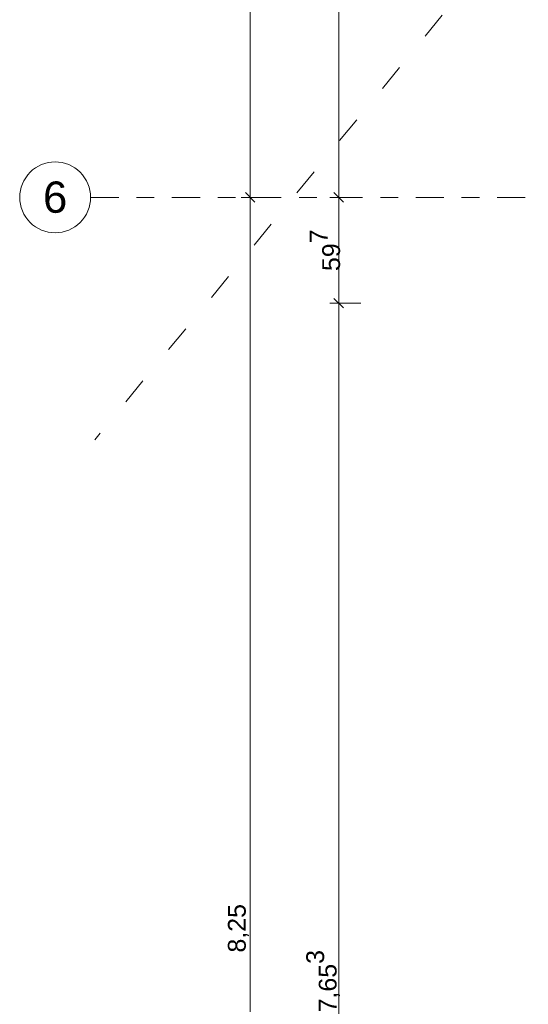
# Model space of a CAD drawing. Header units: metres. Extents: x -180 to 4, y -50 to 6.
# Tile 3 of 44: x -180.07 to -177.2, y -35.75 to -30.19. Entities that reach past the tile are written whole.
import ezdxf

# ---------------------------------------------------------------- set-up
doc = ezdxf.new("R2010")
doc.units = ezdxf.units.M
doc.header["$LTSCALE"] = 0.05
doc.header["$PDMODE"] = 1
doc.header["$PDSIZE"] = -2
doc.linetypes.add('ISO-03 Gestrichelt mit Abstand', pattern=[7.62, 3.048, -4.572])
doc.linetypes.add('Linienart-53', pattern=[5.291531, 3.175, -1.058062, 0.352704, -0.705764])
doc.layers.get('0').update_dxf_attribs({"lineweight": 25})
for name, color, linetype, lineweight, true_color in [('30 -34 Innenwände- 4 Türen_Fenster', 7, 'Continuous', 15, 0x9955ff), ('70 -72 Beschriftung- 1 Beschriftung allgemein', 7, 'Continuous', 9, 0xff6633), ('70 -76 Bemaßung- 2 Allgemein', 7, 'Continuous', 5, 0x6666cc)]:
    doc.layers.add(name, color=color, linetype=linetype, lineweight=lineweight, true_color=true_color)
for name, color, linetype, lineweight in [('60- 61 allgemeine Ausstattung- 4 Terrassen', 7, 'Continuous', 9), ('70 -71 Achsen- 1 Gebäudeachsen', 7, 'Linienart-53', 18), ('Keine', 7, 'Continuous', 9)]:
    doc.layers.add(name, color=color, linetype=linetype, lineweight=lineweight)
doc.styles.add('Arial', font='arial.ttf')
doc.dimstyles.new('k+k 1_50', dxfattribs={"dimtxt": 0.160649, "dimasz": 0.05302, "dimexe": 0.05, "dimexo": 0.15, "dimgap": 0.01, "dimtad": 1, "dimdec": 3, "dimtxsty": 'Arial', "dimblk": 'VW_SLASH', "dimblk1": 'VW_SLASH', "dimblk2": 'VW_SLASH', "dimcen": 0, "dimdle": 0.05, "dimadec": 3, "dimazin": 0, "dimtfac": 0.75, "dimtdec": 3, "dimtix": 1, "dimtmove": 0, "dimatfit": 0, "dimldrblk": 'VW_SLASH-1', "dimfxl": 0.125, "dimfxlon": 1, "dimfrac": 2, "dimtolj": 1, "dimarcsym": 0})
doc.dimstyles.new('k+k_klein', dxfattribs={"dimtxt": 0.160649, "dimasz": 0.05302, "dimexe": 0.05, "dimexo": 0.15, "dimgap": 0.005, "dimtad": 1, "dimdec": 3, "dimtxsty": 'Arial', "dimblk": 'VW_SLASH-2', "dimblk1": 'VW_SLASH-2', "dimblk2": 'VW_SLASH-2', "dimcen": 0, "dimdle": 0.025, "dimadec": 3, "dimazin": 0, "dimtfac": 0.75, "dimtdec": 3, "dimtix": 1, "dimtmove": 0, "dimatfit": 0, "dimldrblk": 'VW_FILLEDARROW', "dimfxl": 0.1, "dimfxlon": 1, "dimfrac": 2, "dimtolj": 1, "dimarcsym": 0})

# ---------------------------------------------------------------- blocks, each defined once
blk = doc.blocks.new('VW_FILLEDARROW')
at = {"linetype": 'Continuous', "lineweight": 0, "transparency": 16777216}
blk.add_hatch(color=0, dxfattribs=at).paths.add_polyline_path([(-2.83, 0.76), (0, 0), (-2.83, -0.76)])
at = {"color": 0, "lineweight": 5, "transparency": 16777216, "flags": 128}
blk.add_lwpolyline([(-2.83, 0.76), (0, 0), (-2.83, -0.76)], close=True, dxfattribs=at)
blk = doc.blocks.new('*D8310')
at = {"layer": '70 -76 Bemaßung- 2 Allgemein', "color": 0, "linetype": 'Continuous', "lineweight": -2, "transparency": 33554559}
for p, q in [((-172.1903, -25.3848), (-172.3383, -25.3605)), ((-174.4736, -26.2476), (-174.3786, -26.1315))]:
    blk.add_line(p, q, dxfattribs=at)
for start, end in [(300.3079, 348.3798), (233.0206, 281.0925)]:
    blk.add_arc((-173.581, -25.157), 1.3093, start, end, dxfattribs=at)
at = {"layer": 'Defpoints', "color": 0, "transparency": 33554559}
for p in [(-173.581, -25.157), (-173.565, -26.4662), (-164.1338, -26.704), (-179.6443, -32.565)]:
    blk.add_point(p, dxfattribs=at)
at = {"layer": '70 -76 Bemaßung- 2 Allgemein', "color": 0, "lineweight": -2, "xscale": 0.05302001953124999, "yscale": 0.05302001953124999, "zscale": 0.05302001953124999}
for p, rotation in [((-172.2889, -25.3686), 79.5400057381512), ((-174.4103, -26.1702), 141.8604122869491)]:
    blk.add_blockref('VW_FILLEDARROW', p, dxfattribs=dict(at, rotation=rotation))
at = {"layer": '70 -76 Bemaßung- 2 Allgemein', "color": 0, "lineweight": 15, "transparency": 33554559, "insert": (-173.1159, -26.3878), "char_height": 0.160649, "attachment_point": 5, "rotation": 20.7002, "style": 'Arial'}
blk.add_mtext('\\A1;120%%d ', dxfattribs=at)
blk = doc.blocks.new('VW_SLASH-2')
at = {"color": 0, "linetype": 'ByBlock', "lineweight": -2, "transparency": 16777216}
blk.add_line((0.47, 0), (-1, 0), dxfattribs=at)
at = {"color": 0, "lineweight": 5, "transparency": 16777216, "flags": 128}
blk.add_lwpolyline([(0.5, 0.5), (-0.5, -0.5)], dxfattribs=at)
blk = doc.blocks.new('*D10615')
at = {"layer": '70 -76 Bemaßung- 2 Allgemein', "color": 0, "lineweight": -2}
for p, q in [((-178.668, -22.947), (-178.818, -22.947)), ((-178.768, -31.144), (-178.768, -23.0001)), ((-178.668, -31.197), (-178.818, -31.197))]:
    blk.add_line(p, q, dxfattribs=at)
at = {"layer": 'Defpoints', "color": 0}
for p in [(-178.768, -22.947), (-178.268, -22.947), (-178.268, -31.197)]:
    blk.add_point(p, dxfattribs=at)
at = {"layer": '70 -76 Bemaßung- 2 Allgemein', "color": 0, "lineweight": -2, "xscale": 0.05302001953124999, "yscale": 0.05302001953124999, "zscale": 0.05302001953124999}
for p, rotation in [((-178.768, -22.947), 90), ((-178.768, -31.197), 270)]:
    blk.add_blockref('VW_SLASH-2', p, dxfattribs=dict(at, rotation=rotation))
at = {"layer": '70 -76 Bemaßung- 2 Allgemein', "color": 0, "insert": (-178.8335, -27.072), "char_height": 0.10069, "attachment_point": 5, "rotation": 90, "style": 'Arial'}
blk.add_mtext('\\A1;8,25', dxfattribs=at)
blk = doc.blocks.new('*D10616')
at = {"layer": '70 -76 Bemaßung- 2 Allgemein', "color": 0, "lineweight": -2}
for p, q in [((-178.668, -31.197), (-178.818, -31.197)), ((-178.768, -39.394), (-178.768, -31.2501)), ((-178.668, -39.447), (-178.818, -39.447))]:
    blk.add_line(p, q, dxfattribs=at)
at = {"layer": 'Defpoints', "color": 0}
for p in [(-178.768, -31.197), (-178.268, -31.197), (-178.268, -39.447)]:
    blk.add_point(p, dxfattribs=at)
at = {"layer": '70 -76 Bemaßung- 2 Allgemein', "color": 0, "lineweight": -2, "xscale": 0.05302001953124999, "yscale": 0.05302001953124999, "zscale": 0.05302001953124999}
for p, rotation in [((-178.768, -31.197), 90), ((-178.768, -39.447), 270)]:
    blk.add_blockref('VW_SLASH-2', p, dxfattribs=dict(at, rotation=rotation))
at = {"layer": '70 -76 Bemaßung- 2 Allgemein', "color": 0, "insert": (-178.8335, -35.322), "char_height": 0.10069, "attachment_point": 5, "rotation": 90, "style": 'Arial'}
blk.add_mtext('\\A1;8,25', dxfattribs=at)
blk = doc.blocks.new('VW_SLASH')
at = {"color": 0, "linetype": 'ByBlock', "lineweight": -2, "transparency": 16777216}
blk.add_line((0.94, 0), (-1, 0), dxfattribs=at)
at = {"color": 0, "lineweight": 20, "transparency": 16777216, "flags": 128}
blk.add_lwpolyline([(0.5, 0.5), (-0.5, -0.5)], dxfattribs=at)
blk = doc.blocks.new('*D10735')
at = {"layer": '70 -76 Bemaßung- 2 Allgemein', "color": 0, "lineweight": -2}
for p, q in [((-178.143, -12.294), (-178.318, -12.294)), ((-178.268, -31.144), (-178.268, -12.3471)), ((-178.143, -31.197), (-178.318, -31.197))]:
    blk.add_line(p, q, dxfattribs=at)
at = {"layer": 'Defpoints', "color": 0}
for p in [(-178.268, -12.294), (-175.371, -12.294), (-177.768, -31.197)]:
    blk.add_point(p, dxfattribs=at)
at = {"layer": '70 -76 Bemaßung- 2 Allgemein', "color": 0, "lineweight": -2, "xscale": 0.05302001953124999, "yscale": 0.05302001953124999, "zscale": 0.05302001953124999}
for p, rotation in [((-178.268, -12.294), 90), ((-178.268, -31.197), 270)]:
    blk.add_blockref('VW_SLASH', p, dxfattribs=dict(at, rotation=rotation))
at = {"layer": '70 -76 Bemaßung- 2 Allgemein', "color": 0, "insert": (-178.3561, -21.7455), "char_height": 0.100689, "attachment_point": 5, "rotation": 90, "style": 'Arial'}
blk.add_mtext('\\A1;18,90\\S3^ ;', dxfattribs=at)
blk = doc.blocks.new('VW_SLASH-1')
at = {"color": 0, "linetype": 'ByBlock', "lineweight": -2, "transparency": 16777216}
blk.add_line((0.94, 0), (-1, 0), dxfattribs=at)
at = {"color": 0, "lineweight": 5, "transparency": 16777216, "flags": 128}
blk.add_lwpolyline([(0.5, 0.5), (-0.5, -0.5)], dxfattribs=at)
blk = doc.blocks.new('*D10736')
at = {"layer": '70 -76 Bemaßung- 2 Allgemein', "color": 0, "lineweight": -2}
for p, q in [((-178.143, -31.197), (-178.318, -31.197)), ((-178.268, -31.741), (-178.268, -31.2501)), ((-178.143, -31.794), (-178.318, -31.794))]:
    blk.add_line(p, q, dxfattribs=at)
at = {"layer": 'Defpoints', "color": 0}
for p in [(-178.268, -31.197), (-177.768, -31.197), (-175.371, -31.794)]:
    blk.add_point(p, dxfattribs=at)
at = {"layer": '70 -76 Bemaßung- 2 Allgemein', "color": 0, "lineweight": -2, "xscale": 0.05302001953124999, "yscale": 0.05302001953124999, "zscale": 0.05302001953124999}
for p, rotation in [((-178.268, -31.197), 90), ((-178.268, -31.794), 270)]:
    blk.add_blockref('VW_SLASH', p, dxfattribs=dict(at, rotation=rotation))
at = {"layer": '70 -76 Bemaßung- 2 Allgemein', "color": 0, "insert": (-178.3453, -31.4955), "char_height": 0.100689, "attachment_point": 5, "rotation": 90, "style": 'Arial'}
blk.add_mtext('\\A1;59\\S7^ ;', dxfattribs=at)
blk = doc.blocks.new('*D10737')
at = {"layer": '70 -76 Bemaßung- 2 Allgemein', "color": 0, "lineweight": -2}
for p, q in [((-178.143, -31.794), (-178.318, -31.794)), ((-178.268, -39.394), (-178.268, -31.8471)), ((-178.143, -39.447), (-178.318, -39.447))]:
    blk.add_line(p, q, dxfattribs=at)
at = {"layer": 'Defpoints', "color": 0}
for p in [(-178.268, -31.794), (-175.371, -31.794), (-177.768, -39.447)]:
    blk.add_point(p, dxfattribs=at)
at = {"layer": '70 -76 Bemaßung- 2 Allgemein', "color": 0, "lineweight": -2, "xscale": 0.05302001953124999, "yscale": 0.05302001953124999, "zscale": 0.05302001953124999}
for p, rotation in [((-178.268, -31.794), 90), ((-178.268, -39.447), 270)]:
    blk.add_blockref('VW_SLASH', p, dxfattribs=dict(at, rotation=rotation))
at = {"layer": '70 -76 Bemaßung- 2 Allgemein', "color": 0, "insert": (-178.3561, -35.6205), "char_height": 0.100689, "attachment_point": 5, "rotation": 90, "style": 'Arial'}
blk.add_mtext('\\A1;7,65\\S3^ ;', dxfattribs=at)
blk = doc.blocks.new('_Achsen (3D)')
at = {"layer": '70 -71 Achsen- 1 Gebäudeachsen', "transparency": 33554687}
blk.add_line((-179.668, -31.197), (3.826, -31.197), dxfattribs=at)
at = {"color": 255, "transparency": 33554687}
blk.add_wipeout([(-179.668, -31.197), (-179.669, -31.2166), (-179.6718, -31.2361), (-179.6766, -31.2551), (-179.6832, -31.2736), (-179.6916, -31.2913), (-179.7017, -31.3082), (-179.7134, -31.3239), (-179.7266, -31.3385), (-179.7411, -31.3516), (-179.7569, -31.3633), (-179.7737, -31.3734), (-179.7915, -31.3818), (-179.8099, -31.3884), (-179.829, -31.3932), (-179.8484, -31.3961), (-179.868, -31.397), (-179.8876, -31.3961), (-179.907, -31.3932), (-179.9261, -31.3884), (-179.9445, -31.3818), (-179.9623, -31.3734), (-179.9791, -31.3633), (-179.9949, -31.3516), (-180.0094, -31.3385), (-180.0226, -31.3239), (-180.0343, -31.3082), (-180.0444, -31.2913), (-180.0528, -31.2736), (-180.0594, -31.2551), (-180.0642, -31.2361), (-180.067, -31.2166), (-180.068, -31.197), (-180.067, -31.1774), (-180.0642, -31.158), (-180.0594, -31.139), (-180.0528, -31.1205), (-180.0444, -31.1028), (-180.0343, -31.0859), (-180.0226, -31.0702), (-180.0094, -31.0556), (-179.9949, -31.0424), (-179.9791, -31.0307), (-179.9623, -31.0207), (-179.9445, -31.0123), (-179.9261, -31.0057), (-179.907, -31.0009), (-179.8876, -30.998), (-179.868, -30.997), (-179.8484, -30.998), (-179.829, -31.0009), (-179.8099, -31.0057), (-179.7915, -31.0123), (-179.7737, -31.0207), (-179.7569, -31.0307), (-179.7411, -31.0424), (-179.7266, -31.0556), (-179.7134, -31.0702), (-179.7017, -31.0859), (-179.6916, -31.1028), (-179.6832, -31.1205), (-179.6766, -31.139), (-179.6718, -31.158), (-179.669, -31.1774)], dxfattribs=at).dxf.layer = 'Keine'
at = {"layer": 'Keine', "transparency": 33554687, "flags": 128}
blk.add_lwpolyline([(-179.668, -31.197), (-179.669, -31.2166), (-179.6718, -31.2361), (-179.6766, -31.2551), (-179.6832, -31.2736), (-179.6916, -31.2913), (-179.7017, -31.3082), (-179.7134, -31.3239), (-179.7266, -31.3385), (-179.7411, -31.3516), (-179.7569, -31.3633), (-179.7737, -31.3734), (-179.7915, -31.3818), (-179.8099, -31.3884), (-179.829, -31.3932), (-179.8484, -31.3961), (-179.868, -31.397), (-179.8876, -31.3961), (-179.907, -31.3932), (-179.9261, -31.3884), (-179.9445, -31.3818), (-179.9623, -31.3734), (-179.9791, -31.3633), (-179.9949, -31.3516), (-180.0094, -31.3385), (-180.0226, -31.3239), (-180.0343, -31.3082), (-180.0444, -31.2913), (-180.0528, -31.2736), (-180.0594, -31.2551), (-180.0642, -31.2361), (-180.067, -31.2166), (-180.068, -31.197), (-180.067, -31.1774), (-180.0642, -31.158), (-180.0594, -31.139), (-180.0528, -31.1205), (-180.0444, -31.1028), (-180.0343, -31.0859), (-180.0226, -31.0702), (-180.0094, -31.0556), (-179.9949, -31.0424), (-179.9791, -31.0307), (-179.9623, -31.0207), (-179.9445, -31.0123), (-179.9261, -31.0057), (-179.907, -31.0009), (-179.8876, -30.998), (-179.868, -30.997), (-179.8484, -30.998), (-179.829, -31.0009), (-179.8099, -31.0057), (-179.7915, -31.0123), (-179.7737, -31.0207), (-179.7569, -31.0307), (-179.7411, -31.0424), (-179.7266, -31.0556), (-179.7134, -31.0702), (-179.7017, -31.0859), (-179.6916, -31.1028), (-179.6832, -31.1205), (-179.6766, -31.139), (-179.6718, -31.158), (-179.669, -31.1774)], close=True, dxfattribs=at)
at = {"layer": 'Keine', "transparency": 33554687, "insert": (-179.868, -31.197), "char_height": 0.1762, "attachment_point": 5, "line_spacing_factor": 0.970891, "style": 'Arial'}
blk.add_mtext('6', dxfattribs=at)
blk = doc.blocks.new('Gruppe-7800')
at = {"layer": '30 -34 Innenwände- 4 Türen_Fenster', "color": 7, "linetype": 'ISO-03 Gestrichelt mit Abstand', "lineweight": 15, "transparency": 33554636}
blk.add_line((-173.581, -25.157), (-179.6443, -32.565), dxfattribs=at)
at = {"layer": '70 -76 Bemaßung- 2 Allgemein', "color": 7, "linetype": 'Continuous', "lineweight": 15, "transparency": 33554559}
dim = blk.add_angular_dim_3p(base=(-173.565, -26.4662), center=(-173.581, -25.157), p1=(-179.6443, -32.565), p2=(-164.1338, -26.704), dimstyle='k+k_klein', override={"dimgap": 0.006382, "dimpost": '<> ', "dimtxsty": 'Arial', "dimblk": 'VW_FILLEDARROW', "dimadec": 0, "dimtmove": 2}, dxfattribs=at)
dim.commit()
dim.dimension.update_dxf_attribs({"geometry": '*D8310', "text_midpoint": (-173.1159, -26.3878), "dimtype": 165})
blk = doc.blocks.new('Gruppe-8397')
at = {"layer": '60- 61 allgemeine Ausstattung- 4 Terrassen', "color": 7, "transparency": 33554687}
blk.add_blockref('Gruppe-7800', (0, 0), dxfattribs=at)
blk = doc.blocks.new('_OG2_2D (2D)')
at = {"layer": '70 -72 Beschriftung- 1 Beschriftung allgemein', "color": 7}
blk.add_blockref('Gruppe-8397', (0, 0), dxfattribs=at)
blk = doc.blocks.new('Gruppe-9767')
at = {"layer": '70 -76 Bemaßung- 2 Allgemein'}
for base, p1, p2, picture, middle in [((-178.76799996, -22.94704198), (-178.26799996, -31.19704198), (-178.26799996, -22.94704198), '*D10615', (-178.8334635, -27.07204198)), ((-178.76799996, -31.19704198), (-178.26799996, -39.44704198), (-178.26799996, -31.19704198), '*D10616', (-178.8334635, -35.32204198))]:
    dim = blk.add_linear_dim(base=base, p1=p1, p2=p2, angle=270, text='8,25', dimstyle='k+k_klein', override={"dimtxt": 0.100689, "dimgap": 0.005, "dimdec": 8, "dimpost": '<>', "dimtxsty": 'Arial', "dimtmove": 2}, dxfattribs=at)
    dim.commit()
    dim.dimension.update_dxf_attribs({"geometry": picture, "text_midpoint": middle})
blk = doc.blocks.new('Gruppe-9775')
at = {"layer": '70 -76 Bemaßung- 2 Allgemein'}
for base, p1, p2, text, picture, middle in [((-178.26799996, -12.29404198), (-177.76799996, -31.19704198), (-175.37099996, -12.29404198), '18,90\\S3^ ;', '*D10735', (-178.3561008, -21.74554198)), ((-178.26799996, -31.19704198), (-175.37099996, -31.79404198), (-177.76799996, -31.19704198), '59\\S7^ ;', '*D10736', (-178.34532711, -31.49554198)), ((-178.26799996, -31.79404198), (-177.76799996, -39.44704198), (-175.37099996, -31.79404198), '7,65\\S3^ ;', '*D10737', (-178.3561008, -35.62054198))]:
    dim = blk.add_linear_dim(base=base, p1=p1, p2=p2, angle=270, text=text, dimstyle='k+k 1_50', override={"dimtxt": 0.100689, "dimgap": 0.01, "dimdec": 8, "dimpost": '<>', "dimtxsty": 'Arial', "dimtmove": 2}, dxfattribs=at)
    dim.commit()
    dim.dimension.update_dxf_attribs({"geometry": picture, "text_midpoint": middle})
blk = doc.blocks.new('_OG2_2D Bemaßung_ Beschriftung (2D)')
at = {"layer": '70 -76 Bemaßung- 2 Allgemein'}
for name in ['Gruppe-9775', 'Gruppe-9767']:
    blk.add_blockref(name, (0, 0), dxfattribs=at)

msp = doc.modelspace()

# ---------------------------------------------------------------- block references
at = {"layer": 'Keine', "color": 1}
msp.add_blockref('_OG2_2D (2D)', (0, 0), dxfattribs=at)

# ---------------------------------------------------------------- next in the draw order: block references
msp.add_blockref('_OG2_2D Bemaßung_ Beschriftung (2D)', (0, 0), dxfattribs=at)

# ---------------------------------------------------------------- next in the draw order: block references
msp.add_blockref('_Achsen (3D)', (0, 0), dxfattribs=at)

doc.saveas('drawing.dxf')
